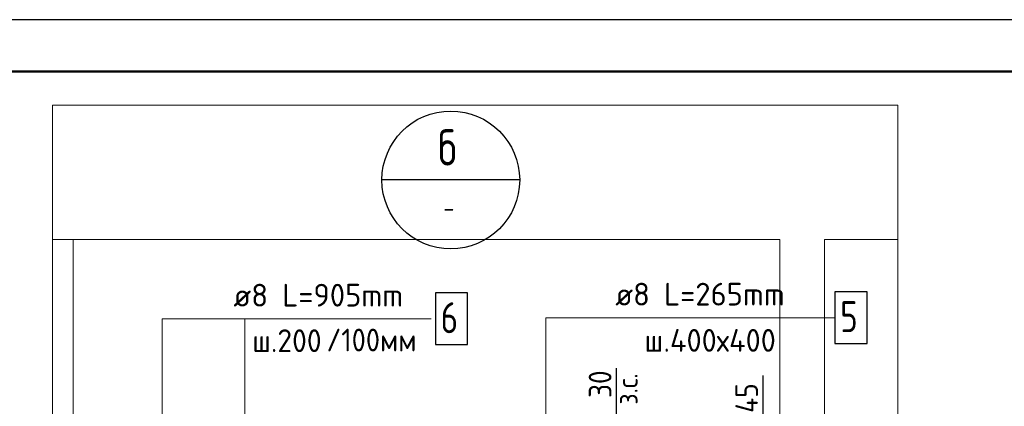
# Model space of a CAD drawing. Header units: millimetres. Extents: x 0 to 21005, y 0 to 14855.
# Tile 45 of 50: x 11471 to 16235, y 12982 to 14850. Entities that reach past the tile are written whole.
import ezdxf

# ---------------------------------------------------------------- set-up
doc = ezdxf.new("R2010")
doc.units = ezdxf.units.MM
for name, color, linetype, lineweight in [('Standard', 7, 'Continuous', 25), ('Позиционная метка линия выноска', 7, 'Continuous', 13), ('Стена фоновая затяжка С-обр.', 7, 'Continuous', 25), ('Стена Хомут', 7, 'Continuous', 25), ('Текст_ общее', 7, 'Continuous', 25)]:
    doc.layers.add(name, color=color, linetype=linetype, lineweight=lineweight)
doc.layers.add('Размерная выноска', color=7, linetype='Continuous')
doc.styles.add('ISOCPEUR', font='txt')

msp = doc.modelspace()

# ---------------------------------------------------------------- linework, layer by layer
at = {"layer": 'Standard', "color": 7, "linetype": 'Continuous', "lineweight": 25, "transparency": 33554687}
msp.add_lwpolyline([(0, 0), (21000, 0), (21000, 14850), (0, 14850), (0, 0)], close=True, dxfattribs=at)
at = {"layer": 'Standard', "color": 7, "linetype": 'Continuous', "lineweight": 50, "transparency": 33554687}
msp.add_lwpolyline([(1000, 14600), (20750, 14600), (20750, 250), (1000, 250), (1000, 14600)], close=True, dxfattribs=at)
at = {"layer": 'Standard', "color": 220, "linetype": 'Continuous', "lineweight": 13, "transparency": 33554687}
msp.add_lwpolyline([(15719.7, 14436.7), (11629.6, 14436.7), (11629.6, 10086.7), (15719.7, 10086.7), (15719.7, 14436.7)], dxfattribs=at)
at = {"layer": 'Standard', "color": 254, "linetype": 'Continuous', "lineweight": 13, "true_color": 0xc4c4ff, "transparency": 33554687}
for points in [[(11629.6, 10603.3), (15148.9, 10603.3), (15148.9, 13787.9), (11629.6, 13787.9)], [(11629.6, 10603.3), (11729, 10603.3), (11729, 13787.9), (11629.6, 13787.9)], [(15719.7, 13787.9), (15365.2, 13787.9), (15365.2, 10603.3)]]:
    msp.add_lwpolyline(points, dxfattribs=at)
at = {"layer": 'Позиционная метка линия выноска', "color": 7, "linetype": 'Continuous', "lineweight": 13, "transparency": 33554687}
for points in [[(12559.3, 13404.9), (12159.3, 13404.9), (12159.3, 12804.9), (12427.4, 12580.3)], [(13462.6, 13404.9), (12559.3, 13404.9), (12559.3, 12821.1)], [(15416, 13409.9), (14016, 13409.9), (14016, 12779.5)]]:
    msp.add_lwpolyline(points, dxfattribs=at)
at = {"layer": 'Размерная выноска', "color": 7, "linetype": 'Continuous', "lineweight": -3, "transparency": 33554687}
for p, q in [((14359.2, 12931.1), (14359.2, 13165.7)), ((15068.4, 12931.1), (15068.4, 13131.1))]:
    msp.add_line(p, q, dxfattribs=at)
at = {"layer": 'Стена фоновая затяжка С-обр.', "color": 7, "linetype": 'Continuous', "lineweight": 25, "transparency": 33554687}
msp.add_lwpolyline([(15416, 13284.9), (15571, 13284.9), (15571, 13534.9), (15416, 13534.9), (15416, 13284.9)], dxfattribs=at)
at = {"layer": 'Стена Хомут', "color": 7, "linetype": 'Continuous', "lineweight": 25, "transparency": 33554687}
msp.add_lwpolyline([(13482.6, 13279.9), (13637.6, 13279.9), (13637.6, 13529.9), (13482.6, 13529.9), (13482.6, 13279.9)], dxfattribs=at)
at = {"layer": 'Текст_ общее', "color": 7, "linetype": 'Continuous', "lineweight": -3, "transparency": 33554687}
msp.add_line((13890.1, 14075.5), (13223.4, 14075.5), dxfattribs=at)
msp.add_circle((13556.8, 14075.5), 333.3, dxfattribs=at)

# ---------------------------------------------------------------- texts
at = {"layer": 'Standard', "color": 7, "linetype": 'Continuous', "lineweight": 25, "transparency": 33554687, "char_height": 110, "attachment_point": 7, "style": 'ISOCPEUR'}
for s, insert, width in [('\\W0.91;/100мм', (12955, 13246.8), 511.919), ('\\W0.97;ш.400х400', (14493.5, 13245.2), 745.824)]:
    msp.add_mtext(s, dxfattribs=dict(at, insert=insert, width=width))
at = {"layer": 'Standard', "color": 7, "linetype": 'Continuous', "lineweight": 25, "transparency": 33554687, "char_height": 110, "attachment_point": 7, "rotation": 90, "style": 'ISOCPEUR'}
for s, insert, width in [('\\W0.87;30', (14334.2, 13022.1), 201.962), ('\\W0.88;45', (15043.4, 12949.8), 213.394)]:
    msp.add_mtext(s, dxfattribs=dict(at, insert=insert, width=width))
at = {"layer": 'Standard', "color": 7, "linetype": 'Continuous', "lineweight": 18, "transparency": 33554687, "insert": (14460.8, 12989.7), "char_height": 100, "width": 229.978, "attachment_point": 7, "rotation": 90, "style": 'ISOCPEUR'}
msp.add_mtext('\\W0.90;з.с.', dxfattribs=at)
at = {"layer": 'Стена фоновая затяжка С-обр.', "color": 7, "linetype": 'Continuous', "lineweight": 13, "transparency": 33554687, "attachment_point": 7, "style": 'ISOCPEUR'}
for s, insert, char_height, width in [('\\W0.98;ø8 L=265mm ', (14352.8, 13468.6), 110, 944.261), ('\\W0.78;5', (15441, 13339.9), 150, 163.203)]:
    msp.add_mtext(s, dxfattribs=dict(at, insert=insert, char_height=char_height, width=width))
at = {"layer": 'Стена Хомут', "color": 7, "linetype": 'Continuous', "lineweight": 13, "transparency": 33554687, "attachment_point": 7, "style": 'ISOCPEUR'}
for s, insert, char_height, width in [('\\W0.98;ø8 L=905mm ', (12505, 13463.6), 110, 944.264), ('\\W0.78;6', (13507.6, 13334.9), 150, 163.203), ('\\W0.95;ш.200 ', (12596, 13243.6), 110, 481.068)]:
    msp.add_mtext(s, dxfattribs=dict(at, insert=insert, char_height=char_height, width=width))
at = {"layer": 'Текст_ общее', "color": 7, "linetype": 'Continuous', "lineweight": 35, "transparency": 33554687, "insert": (13495.5, 14145.3), "char_height": 175, "width": 190.4, "attachment_point": 7, "style": 'ISOCPEUR'}
msp.add_mtext('\\W0.78;б', dxfattribs=at)
at = {"layer": 'Текст_ общее', "color": 7, "linetype": 'Continuous', "lineweight": 18, "transparency": 33554687, "insert": (13521, 13891.4), "char_height": 100, "width": 108.805, "attachment_point": 7, "style": 'ISOCPEUR'}
msp.add_mtext('\\W0.78;-', dxfattribs=at)

doc.saveas('drawing.dxf')
